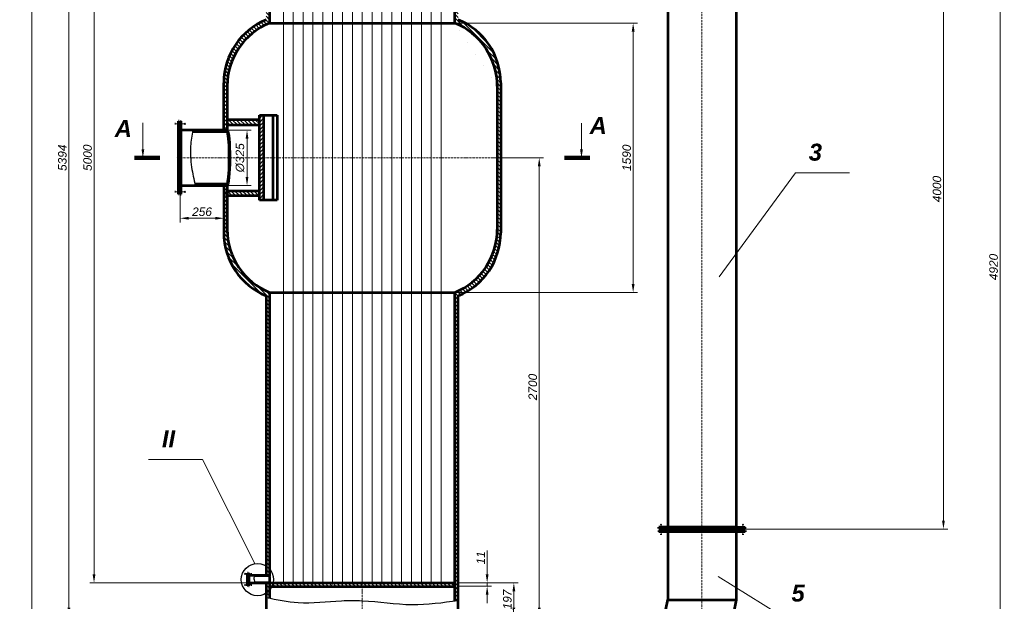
# Model space of a CAD drawing. Header units: millimetres. Extents: x -3101 to 6476, y -8300 to 7211.
# Tile 2 of 5: x -3101 to 2695, y -4957 to -1536. Entities that reach past the tile are written whole.
import ezdxf

# ---------------------------------------------------------------- set-up
doc = ezdxf.new("R2010")
doc.units = ezdxf.units.MM
doc.linetypes.add('ACAD_ISO10W100', pattern=[18, 12, -3, 0, -3])
doc.layers.get('0').update_dxf_attribs({"lineweight": 53})
for name, color, linetype, lineweight in [('0.15', 7, 'Continuous', 15), ('0.5', 7, 'Continuous', 30), ('Dash-Dot', 7, 'ACAD_ISO10W100', 15)]:
    doc.layers.add(name, color=color, linetype=linetype, lineweight=lineweight)
doc.styles.get("Standard").update_dxf_attribs({"font": 'ARIALI.TTF'})
doc.dimstyles.new('ISO-25', dxfattribs={"dimscale": 20, "dimtxt": 2.5, "dimasz": 2.5, "dimexe": 1.25, "dimexo": 0.625, "dimtad": 1, "dimdec": 1, "dimdsep": 46, "dimtxsty": 'Standard', "dimcen": 2.5, "dimadec": 0, "dimazin": 0, "dimtfac": 1, "dimtdec": 1, "dimtmove": 0, "dimatfit": 3, "dimfxl": 1.25, "dimlwd": 15, "dimlwe": 15, "dimarcsym": 0})

# ---------------------------------------------------------------- blocks, each defined once
blk = doc.blocks.new('*D28')
at = {"layer": '0.15', "color": 0, "lineweight": 15}
for p, q in [((927.5, -532), (2694.6, -532)), ((2669.6, -5398.9), (2669.6, -582)), ((927.5, -5448.9), (2694.6, -5448.9))]:
    blk.add_line(p, q, dxfattribs=at)
at = {"layer": '0.15', "color": 0}
for points in [[(2661.2, -582), (2677.9, -582), (2669.6, -532)], [(2661.2, -5398.9), (2677.9, -5398.9), (2669.6, -5448.9)]]:
    blk.add_solid(points, dxfattribs=at)
at = {"layer": 'Defpoints', "color": 0}
for p in [(915, -532), (2669.6, -532), (915, -5448.9)]:
    blk.add_point(p, dxfattribs=at)
at = {"layer": '0.15', "color": 0, "insert": (2631.5, -2990.5), "char_height": 50, "attachment_point": 5, "rotation": 90}
blk.add_mtext('4920', dxfattribs=at)
blk = doc.blocks.new('*D31')
at = {"layer": '0.15', "color": 0, "lineweight": 15}
for p, q in [((-1642.7, 152.1), (-2688.7, 152.1)), ((-2663.7, 102.1), (-2663.7, -4797.9)), ((-1621.1, -4847.9), (-2688.7, -4847.9))]:
    blk.add_line(p, q, dxfattribs=at)
at = {"layer": '0.15', "color": 0}
for points in [[(-2672, 102.1), (-2655.3, 102.1), (-2663.7, 152.1)], [(-2672, -4797.9), (-2655.3, -4797.9), (-2663.7, -4847.9)]]:
    blk.add_solid(points, dxfattribs=at)
at = {"layer": 'Defpoints', "color": 0}
for p in [(-1630.2, 152.1), (-2663.7, -4847.9), (-1608.6, -4847.9)]:
    blk.add_point(p, dxfattribs=at)
at = {"layer": '0.15', "color": 0, "insert": (-2701.7, -2347.9), "char_height": 50, "attachment_point": 5, "rotation": 90}
blk.add_mtext('5000', dxfattribs=at)
blk = doc.blocks.new('*D32')
at = {"layer": '0.15', "color": 0, "lineweight": 15}
for p, q in [((-1756.6, 349.1), (-2836.8, 349.1)), ((-2811.8, 299.1), (-2811.8, -4995)), ((-1710.5, -5045), (-2836.8, -5045))]:
    blk.add_line(p, q, dxfattribs=at)
at = {"layer": '0.15', "color": 0}
for points in [[(-2820.1, 299.1), (-2803.4, 299.1), (-2811.8, 349.1)], [(-2820.1, -4995), (-2803.4, -4995), (-2811.8, -5045)]]:
    blk.add_solid(points, dxfattribs=at)
at = {"layer": 'Defpoints', "color": 0}
for p in [(-1744.1, 349.1), (-2811.8, -5045), (-1698, -5045)]:
    blk.add_point(p, dxfattribs=at)
at = {"layer": '0.15', "color": 0, "insert": (-2849.8, -2347.9), "char_height": 50, "attachment_point": 5, "rotation": 90}
blk.add_mtext('5394', dxfattribs=at)
blk = doc.blocks.new('*D43')
at = {"layer": '0.15', "color": 0, "lineweight": 15}
for p, q in [((-323.5, 7111), (-3055.4, 7111)), ((-3030.4, -6104.9), (-3030.4, 7061)), ((-2824.3, -6154.9), (-3055.4, -6154.9))]:
    blk.add_line(p, q, dxfattribs=at)
at = {"layer": '0.15', "color": 0}
for points in [[(-3038.7, 7061), (-3022.1, 7061), (-3030.4, 7111)], [(-3038.7, -6104.9), (-3022.1, -6104.9), (-3030.4, -6154.9)]]:
    blk.add_solid(points, dxfattribs=at)
at = {"layer": 'Defpoints', "color": 0}
for p in [(-3030.4, 7111), (-311, 7111), (-2811.8, -6154.9)]:
    blk.add_point(p, dxfattribs=at)
at = {"layer": '0.15', "color": 0, "insert": (-3068.4, 478.1), "char_height": 50, "attachment_point": 5, "rotation": 90}
blk.add_mtext('13270', dxfattribs=at)
blk = doc.blocks.new('*D44')
at = {"layer": '0.15', "color": 0, "lineweight": 15}
for p, q in [((-257.5, -2347.9), (-17.9, -2347.9)), ((-42.9, -4995), (-42.9, -2397.9)), ((-459.5, -5045), (-17.9, -5045))]:
    blk.add_line(p, q, dxfattribs=at)
at = {"layer": '0.15', "color": 0}
for points in [[(-51.2, -2397.9), (-34.6, -2397.9), (-42.9, -2347.9)], [(-51.2, -4995), (-34.6, -4995), (-42.9, -5045)]]:
    blk.add_solid(points, dxfattribs=at)
at = {"layer": 'Defpoints', "color": 0}
for p in [(-270, -2347.9), (-42.9, -2347.9), (-472, -5045)]:
    blk.add_point(p, dxfattribs=at)
at = {"layer": '0.15', "color": 0, "insert": (-80.9, -3696.4), "char_height": 50, "attachment_point": 5, "rotation": 90}
blk.add_mtext('2700', dxfattribs=at)
blk = doc.blocks.new('*D45')
at = {"layer": '0.15', "color": 0, "lineweight": 15}
for p, q in [((-527.5, -1555.7), (534.8, -1555.7)), ((509.8, -1605.7), (509.8, -3090.4)), ((-527.9, -3140.4), (534.8, -3140.4))]:
    blk.add_line(p, q, dxfattribs=at)
at = {"layer": '0.15', "color": 0}
for points in [[(501.5, -1605.7), (518.2, -1605.7), (509.8, -1555.7)], [(501.5, -3090.4), (518.2, -3090.4), (509.8, -3140.4)]]:
    blk.add_solid(points, dxfattribs=at)
at = {"layer": 'Defpoints', "color": 0}
for p in [(-540, -1555.7), (-540.4, -3140.4), (509.8, -3140.4)]:
    blk.add_point(p, dxfattribs=at)
at = {"layer": '0.15', "color": 0, "insert": (471.8, -2348.1), "char_height": 50, "attachment_point": 5, "rotation": 90}
blk.add_mtext('1590', dxfattribs=at)
blk = doc.blocks.new('*D46')
at = {"layer": '0.15', "color": 0, "lineweight": 15}
for p, q in [((-349.7, -4797.9), (-349.7, -4657.8)), ((-527.4, -4847.9), (-324.7, -4847.9)), ((-349.7, -4868.9), (-349.7, -4847.9)), ((-527.4, -4868.9), (-324.7, -4868.9)), ((-349.7, -4918.9), (-349.7, -4968.9))]:
    blk.add_line(p, q, dxfattribs=at)
at = {"layer": '0.15', "color": 0}
for points in [[(-358, -4797.9), (-341.3, -4797.9), (-349.7, -4847.9)], [(-358, -4918.9), (-341.3, -4918.9), (-349.7, -4868.9)]]:
    blk.add_solid(points, dxfattribs=at)
at = {"layer": 'Defpoints', "color": 0}
for p in [(-539.9, -4847.9), (-539.9, -4868.9), (-349.7, -4868.9)]:
    blk.add_point(p, dxfattribs=at)
at = {"layer": '0.15', "color": 0, "insert": (-387.3, -4701.3), "char_height": 50, "attachment_point": 5, "rotation": 90}
blk.add_mtext('11', dxfattribs=at)
blk = doc.blocks.new('*D47')
at = {"layer": '0.15', "color": 0, "lineweight": 15}
for p, q in [((-527.4, -4847.9), (-167.4, -4847.9)), ((-192.4, -4897.9), (-192.4, -4995)), ((-318.1, -5045), (-167.4, -5045))]:
    blk.add_line(p, q, dxfattribs=at)
at = {"layer": '0.15', "color": 0}
for points in [[(-200.7, -4897.9), (-184.1, -4897.9), (-192.4, -4847.9)], [(-200.7, -4995), (-184.1, -4995), (-192.4, -5045)]]:
    blk.add_solid(points, dxfattribs=at)
at = {"layer": 'Defpoints', "color": 0}
for p in [(-539.9, -4847.9), (-330.6, -5045), (-192.4, -5045)]:
    blk.add_point(p, dxfattribs=at)
at = {"layer": '0.15', "color": 0, "insert": (-230.4, -4946.5), "char_height": 50, "attachment_point": 5, "rotation": 90}
blk.add_mtext('197', dxfattribs=at)
blk = doc.blocks.new('*D48')
at = {"layer": '0.15', "color": 0, "lineweight": 15}
for p, q in [((-1949.6, -2185.4), (-1738.1, -2185.4)), ((-1763.1, -2235.4), (-1763.1, -2460.4)), ((-1949.6, -2510.4), (-1738.1, -2510.4))]:
    blk.add_line(p, q, dxfattribs=at)
at = {"layer": '0.15', "color": 0}
for points in [[(-1771.5, -2235.4), (-1754.8, -2235.4), (-1763.1, -2185.4)], [(-1771.5, -2460.4), (-1754.8, -2460.4), (-1763.1, -2510.4)]]:
    blk.add_solid(points, dxfattribs=at)
at = {"layer": 'Defpoints', "color": 0}
for p in [(-1962.1, -2185.4), (-1962.1, -2510.4), (-1763.1, -2510.4)]:
    blk.add_point(p, dxfattribs=at)
at = {"layer": '0.15', "color": 0, "insert": (-1804.1, -2347.9), "char_height": 50, "attachment_point": 5, "rotation": 90}
blk.add_mtext('%%c325', dxfattribs=at)
blk = doc.blocks.new('*D50')
at = {"layer": '0.15', "color": 0, "lineweight": 15}
for p, q in [((-2156, -2540.9), (-2156, -2728.7)), ((-1900, -2540.9), (-1900, -2728.7)), ((-2106, -2703.7), (-1950, -2703.7))]:
    blk.add_line(p, q, dxfattribs=at)
at = {"layer": '0.15', "color": 0}
for points in [[(-2106, -2695.4), (-2106, -2712.1), (-2156, -2703.7)], [(-1950, -2695.4), (-1950, -2712.1), (-1900, -2703.7)]]:
    blk.add_solid(points, dxfattribs=at)
at = {"layer": 'Defpoints', "color": 0}
for p in [(-2156, -2528.4), (-1900, -2528.4), (-1900, -2703.7)]:
    blk.add_point(p, dxfattribs=at)
at = {"layer": '0.15', "color": 0, "insert": (-2028, -2665.7), "char_height": 50, "attachment_point": 5}
blk.add_mtext('256', dxfattribs=at)
blk = doc.blocks.new('*D64')
at = {"color": 0, "lineweight": 15}
for p, q in [((1153.5, -532), (2361.4, -532)), ((2336.4, -582), (2336.4, -4482)), ((1153.5, -4532), (2361.4, -4532))]:
    blk.add_line(p, q, dxfattribs=at)
at = {"color": 0}
for points in [[(2328, -582), (2344.7, -582), (2336.4, -532)], [(2328, -4482), (2344.7, -4482), (2336.4, -4532)]]:
    blk.add_solid(points, dxfattribs=at)
at = {"layer": 'Defpoints', "color": 0}
for p in [(1141, -532), (1141, -4532), (2336.4, -4532)]:
    blk.add_point(p, dxfattribs=at)
at = {"color": 0, "insert": (2298.3, -2532), "char_height": 50, "attachment_point": 5, "rotation": 90}
blk.add_mtext('4000', dxfattribs=at)

msp = doc.modelspace()

# ---------------------------------------------------------------- hatches: boundary and pattern name
at = {"layer": '0.15'}
h = msp.add_hatch(dxfattribs=at)
h.set_pattern_fill('ANSI31', color=256, scale=5, angle=90, style=0)
edge = h.paths.add_edge_path()
edge.add_spline(control_points=[(-1630.19, 261.97), (-1636.79, 260.92), (-1643.4, 259.87), (-1650, 258.81)], knot_values=[0, 0, 0, 0, 19.9786578, 19.9786578, 19.9786578, 19.9786578], degree=3, periodic=0)
edge.add_line((-1650, 258.81), (-1650, -1535.73))
edge.add_arc((-1500, -1906.54), 400, 112.024313, 180)
edge.add_line((-1900, -1906.54), (-1900, -2185.43))
edge.add_line((-1900, -2185.43), (-1880, -2185.43))
edge.add_line((-1880, -2185.43), (-1880, -1926.54))
edge.add_arc((-1480, -1926.54), 400, 112.024313, 180, ccw=False)
edge.add_line((-1630, -1555.73), (-1630.19, 261.97))
h.paths.add_polyline_path([(-1880, -2510.43), (-1900, -2510.43), (-1900, -2789.32, 0.3056147), (-1650, -3160.13), (-1650, -4749.65, -0.0699555), (-1630.03, -4767.01), (-1630, -3140.13, -0.3056147), (-1880, -2769.32)])
h.paths.add_polyline_path([(-1630.03, -4767.01, 0.0699555), (-1650, -4749.65), (-1650, -4805.43), (-1630.03, -4805.43)])
h = msp.add_hatch(dxfattribs=at)
h.set_pattern_fill('ANSI31', color=256, scale=5, angle=90, style=0)
edge = h.paths.add_edge_path()
edge.add_line((-520, -1535.73), (-520, 257.99))
edge.add_spline(control_points=[(-520, 257.99), (-526.67, 258.2), (-533.33, 258.41), (-540, 258.62)], knot_values=[1114.2062636, 1114.2062636, 1114.2062636, 1114.2062636, 1134.1993269, 1134.1993269, 1134.1993269, 1134.1993269], degree=3, periodic=0)
edge.add_line((-540, 258.62), (-540, -1555.73))
edge.add_arc((-690, -1926.54), 400, 0, 67.975687, ccw=False)
edge.add_line((-290, -1926.54), (-290, -2347.93))
edge.add_line((-290, -2347.93), (-270, -2347.93))
edge.add_line((-270, -2347.93), (-270, -1906.54))
edge.add_arc((-670, -1906.54), 400, 0, 67.975687)
edge = h.paths.add_edge_path()
edge.add_line((-270, -2347.93), (-290, -2347.93))
edge.add_line((-290, -2347.93), (-290, -2769.32))
edge.add_arc((-690, -2769.32), 400, -67.975687, 0, ccw=False)
edge.add_line((-540, -3140.13), (-539.87, -4954.28))
edge.add_spline(control_points=[(-539.87, -4954.28), (-533.25, -4953.36), (-526.62, -4952.43), (-520, -4951.5)], knot_values=[1114.6952998, 1114.6952998, 1114.6952998, 1114.6952998, 1134.64883, 1134.64883, 1134.64883, 1134.64883], degree=3, periodic=0)
edge.add_line((-520, -4951.5), (-520, -3160.13))
edge.add_arc((-670, -2789.32), 400, 292.024313, 360)
edge.add_line((-270, -2789.32), (-270, -2347.93))
h = msp.add_hatch(dxfattribs=at)
h.set_pattern_fill('ANSI31', color=256, scale=5, angle=90, style=0)
h.paths.add_polyline_path([(-1690.63, -2124.01), (-1880, -2124.01), (-1880, -2144.01), (-1880, -2154.01), (-1690.63, -2154.01)])
h.paths.add_polyline_path([(-1690.63, -2541.85), (-1880, -2541.85), (-1880, -2551.85), (-1880, -2571.85), (-1690.63, -2571.85)])
h = msp.add_hatch(dxfattribs=at)
h.set_pattern_fill('ANSI31', color=256, scale=5, style=0)
h.paths.add_polyline_path([(-1664.11, -2097.93), (-1690.63, -2097.93), (-1690.63, -2347.93), (-1664.11, -2347.93)])
h.paths.add_polyline_path([(-1664.11, -2347.93), (-1690.63, -2347.93), (-1690.63, -2597.93), (-1664.11, -2597.93)])
h = msp.add_hatch(dxfattribs=at)
h.set_pattern_fill('ANSI31', color=256, scale=5, style=0)
h.paths.add_polyline_path([(-2156, -2167.43), (-2160, -2167.43), (-2160, -2528.43), (-2156, -2528.43)])
h = msp.add_hatch(dxfattribs=at)
h.set_pattern_fill('ANSI31', color=256, scale=5, style=0)
edge = h.paths.add_edge_path()
edge.add_ellipse((-1880.68, -2347.93), major_axis=(0, 162.5), ratio=0.1007043, start_angle=357.607181, end_angle=357.611805)
edge.add_line((-1880.34, -2185.43), (-1900, -2185.43))
edge.add_line((-1900, -2185.43), (-2082, -2185.43))
edge.add_spline(control_points=[(-2082, -2185.43), (-2082.61, -2188.76), (-2083.21, -2192.1), (-2083.81, -2195.43)], knot_values=[0, 0, 0, 0, 10.1362946, 10.1362946, 10.1362946, 10.1362946], degree=3, periodic=0)
edge.add_line((-2083.81, -2195.43), (-1880, -2195.4))
edge.add_line((-1880, -2195.4), (-1880, -2185.57))
edge = h.paths.add_edge_path()
edge.add_line((-1880, -2500.35), (-2069.73, -2500.43))
edge.add_spline(control_points=[(-2069.73, -2500.43), (-2068.97, -2503.77), (-2068.21, -2507.1), (-2067.45, -2510.43)], knot_values=[318.0590879, 318.0590879, 318.0590879, 318.0590879, 328.3190021, 328.3190021, 328.3190021, 328.3190021], degree=3, periodic=0)
edge.add_line((-2067.45, -2510.43), (-1900, -2510.43))
edge.add_line((-1900, -2510.43), (-1880.68, -2510.43))
edge.add_ellipse((-1880.68, -2347.93), major_axis=(0, 162.5), ratio=0.1007043, start_angle=180, end_angle=182.374464)
edge.add_line((-1880, -2510.29), (-1880, -2500.35))
h = msp.add_hatch(dxfattribs=at)
h.set_pattern_fill('ANSI31', color=256, scale=5, angle=90, style=0)
h.set_pattern_definition([(135, (-4533.931, -4362.96), (-11.22532, -11.22532), [])])
h.paths.add_polyline_path([(1116, -4538), (1141, -4538), (1141, -4532), (1116, -4532), (689, -4532), (689, -4538)])
h = msp.add_hatch(dxfattribs=at)
h.set_pattern_fill('ANSI31', color=256, scale=5, angle=90, style=0)
edge = h.paths.add_edge_path()
edge.add_line((-1630.03, -4851.93), (-1650, -4851.93))
edge.add_line((-1650, -4851.93), (-1650, -4934.51))
edge.add_spline(control_points=[(-1650, -4934.51), (-1643.34, -4935.92), (-1636.69, -4937.34), (-1630.03, -4938.74)], knot_values=[0, 0, 0, 0, 20.2781439, 20.2781439, 20.2781439, 20.2781439], degree=3, periodic=0)
edge.add_line((-1630.03, -4938.74), (-1630.03, -4851.93))
h = msp.add_hatch(dxfattribs=at)
h.set_pattern_fill('ANSI31', color=256, scale=5, angle=90, style=0)
h.paths.add_polyline_path([(-1629.69, -4847.93), (-1629.69, -4868.93), (-1085, -4868.93), (-1085, -4847.93)])
h.paths.add_polyline_path([(-1085, -4847.93), (-1085, -4868.93), (-539.88, -4868.93), (-539.88, -4847.93)])

# ---------------------------------------------------------------- linework, layer by layer
for p, q in [((-1630.19, 261.97), (-1630, -1555.73)), ((-540, -1555.73), (-540, 258.62)), ((714, -549), (714, -4947.93)), ((1116, -911.22), (1116, -4947.93)), ((-1630, -1555.73), (-540, -1555.73)), ((-1900, -2185.43), (-1900, -1906.54)), ((-1880, -1906.54), (-1880, -2195.4)), ((-290, -1906.54), (-290, -2789.32)), ((-270, -1906.54), (-270, -2789.32)), ((-2166, -2562.93), (-2166, -2132.93)), ((-2162, -2133.09), (-2166, -2133.09)), ((-2162, -2167.43), (-2162, -2133.09)), ((-2154, -2167.43), (-2154, -2133.09)), ((-2154, -2133.09), (-2150, -2133.09)), ((-2150, -2562.93), (-2150, -2132.93)), ((-1690.63, -2124.01), (-1880, -2124.01)), ((-1880, -2124.01), (-1880, -2144.01)), ((-1880, -2144.01), (-1880, -2154.01)), ((-1690.63, -2347.93), (-1690.63, -2097.93)), ((-1690.63, -2097.93), (-1586.53, -2097.93)), ((-1664.11, -2597.93), (-1664.11, -2097.93)), ((-1610, -2597.93), (-1610, -2097.93)), ((-1586.53, -2097.93), (-1586.53, -2597.93)), ((-2156, -2167.43), (-2162, -2167.43)), ((-2160, -2528.43), (-2160, -2167.43)), ((-2156, -2528.43), (-2156, -2167.43)), ((-2156, -2167.43), (-2154, -2167.43)), ((-1900, -2185.43), (-2150, -2185.43)), ((-1880, -2195.4), (-2083.81, -2195.43)), ((-1900, -2185.43), (-1880, -2185.43)), ((-1880, -2154.01), (-1690.63, -2154.01)), ((-1690.63, -2597.93), (-1690.63, -2347.93)), ((-2156, -2528.43), (-2162, -2528.43)), ((-2162, -2528.43), (-2162, -2562.77)), ((-2156, -2528.43), (-2154, -2528.43)), ((-2154, -2528.43), (-2154, -2562.77)), ((-2150, -2510.43), (-1900, -2510.43)), ((-2069.73, -2500.43), (-1880, -2500.35)), ((-1900, -2510.43), (-1900, -2789.32)), ((-1900, -2510.43), (-1880.68, -2510.43)), ((-1880, -2500.35), (-1880, -2789.32)), ((-1880, -2551.85), (-1880, -2541.85)), ((-1880, -2541.85), (-1690.63, -2541.85)), ((-2162, -2562.77), (-2166, -2562.77)), ((-2154, -2562.77), (-2150, -2562.77)), ((-1880, -2571.85), (-1880, -2551.85)), ((-1690.63, -2571.85), (-1880, -2571.85)), ((-1586.53, -2597.93), (-1690.63, -2597.93)), ((-1650, -3160.13), (-1650, -4805.43)), ((-1630, -3140.13), (-1630.03, -4807.93)), ((-1630.03, -3140.14), (-540, -3140.43)), ((-539.87, -4954.28), (-540, -3140.13)), ((-520, -5247.93), (-520, -3160.43)), ((660, -4529), (660, -4521)), ((1116, -4521), (660, -4521)), ((689, -4529), (660, -4529)), ((660, -4541), (660, -4549)), ((689, -4541), (660, -4541)), ((1170, -4549), (660, -4549)), ((689, -4532), (689, -4529)), ((689, -4532), (689, -4541)), ((1116, -4532), (689, -4532)), ((1116, -4538), (689, -4538)), ((1116, -4521), (1170, -4521)), ((1116, -4532), (1141, -4532)), ((1116, -4538), (1141, -4538)), ((1141, -4532), (1141, -4529)), ((1141, -4529), (1170, -4529)), ((1141, -4532), (1141, -4541)), ((1141, -4541), (1170, -4541)), ((1170, -4529), (1170, -4521)), ((1170, -4541), (1170, -4549)), ((-1760, -4865.43), (-1760, -4791.43)), ((-1757, -4791.43), (-1760, -4791.43)), ((-1757, -4800.43), (-1757, -4791.43)), ((-1754, -4800.43), (-1757, -4800.43)), ((-1756, -4856.4), (-1756, -4800.4)), ((-1754, -4856.4), (-1754, -4800.4)), ((-1754, -4800.43), (-1753, -4800.43)), ((-1753, -4800.43), (-1753, -4791.43)), ((-1753, -4791.43), (-1750, -4791.43)), ((-1750, -4865.43), (-1750, -4791.43)), ((-1630.03, -4805.43), (-1750, -4805.43)), ((-1630.03, -4807.93), (-1720.81, -4807.93)), ((-1757.01, -4865.43), (-1760.01, -4865.43)), ((-1757, -4856.4), (-1757.01, -4865.43)), ((-1754, -4856.4), (-1757, -4856.4)), ((-1754, -4856.4), (-1753, -4856.4)), ((-1753, -4856.4), (-1753, -4865.43)), ((-1753, -4865.43), (-1750, -4865.43)), ((-1630.03, -4850.43), (-1750, -4850.43)), ((-1630.03, -4847.93), (-1719.14, -4847.93)), ((-1650, -4850.43), (-1650, -5752.26)), ((-1630.03, -4847.93), (-539.87, -4847.93)), ((-1630.03, -4847.93), (-1630.03, -4938.74)), ((-1630.03, -4868.93), (-539.87, -4868.93)), ((691.15, -5062.74), (713.98, -4947.93)), ((713.98, -4947.93), (1115.98, -4947.93)), ((1115.98, -4947.93), (1062.55, -5216.58))]:
    msp.add_line(p, q)
at = {"lineweight": 100}
for p, q in [((-2276, -2347.93), (-2426, -2347.93)), ((105.57, -2348.58), (255.57, -2348.66))]:
    msp.add_line(p, q, dxfattribs=at)
for centre, start, end in [((-1500, -1906.54), 112.024313, 180), ((-1480, -1926.54), 112.024313, 180), ((-690, -1926.54), 0, 67.975687), ((-670, -1906.54), 0, 67.975687), ((-1480, -2769.32), 180, 247.975687), ((-690, -2769.32), 292.024313, 0), ((-1500, -2789.32), 180, 247.975687), ((-670, -2789.32), 292.024313, 0)]:
    msp.add_arc(centre, 400, start, end)
at = {"extrusion": (0, 0, -1)}
for centre, major_axis, ratio, start_param, end_param in [((-1880.68, -2347.93), (0, 162.5), 0.1007043, 0.0416819, 3.1415927), ((-1885.64, -2347.93), (0.02, 162.43), 0.1007681, 0.3509349, 2.7887635)]:
    msp.add_ellipse(centre, major_axis=major_axis, ratio=ratio, start_param=start_param, end_param=end_param, dxfattribs=at)
for major_axis, ratio, start_param, end_param in [((0, 125.88), 0.8725805, 4.5326839, 4.8921012), ((0, 118.36), 0.9263872, 4.5426012, 4.8821813)]:
    msp.add_ellipse((-1738.1, -4827.93), major_axis=major_axis, ratio=ratio, start_param=start_param, end_param=end_param)
at = {"layer": '0.15'}
for p, q in [((-1549, -4858.93), (-1549, 163.07)), ((-1491, -4858.93), (-1491, 163.07)), ((-1433, -4858.93), (-1433, 163.07)), ((-1375, -4858.93), (-1375, 163.07)), ((-1317, -4858.93), (-1317, 163.07)), ((-1259, -4858.93), (-1259, 163.07)), ((-1201, -4858.93), (-1201, 163.07)), ((-1143, -4858.93), (-1143, 163.07)), ((-1085, -4858.93), (-1085, 163.07)), ((-1027, -4858.93), (-1027, 163.07)), ((-969, -4858.93), (-969, 163.07)), ((-911, -4858.93), (-911, 163.07)), ((-853, -4858.93), (-853, 163.07)), ((-795, -4858.93), (-795, 163.07)), ((-737, -4858.93), (-737, 163.07)), ((-679, -4858.93), (-679, 163.07)), ((-621, -4858.93), (-621, 163.07)), ((-2186.8, -2153.01), (-2186.8, -2143.01)), ((-2129.27, -2148.01), (-2186.8, -2148.01)), ((-2132.8, -2151.55), (-2125.73, -2144.48)), ((-2132.8, -2144.48), (-2125.73, -2151.55)), ((1016.83, -3048.29), (1465.53, -2435.98)), ((1465.53, -2435.98), (1782.59, -2435.98)), ((-2186.8, -2542.85), (-2186.8, -2552.85)), ((-2129.27, -2547.85), (-2186.8, -2547.85)), ((-2132.8, -2544.31), (-2125.73, -2551.38)), ((-2132.8, -2551.38), (-2125.73, -2544.31)), ((-2342.34, -4123.15), (-2025.28, -4123.15)), ((-1716.28, -4735.46), (-2025.28, -4123.15)), ((670.26, -4509.62), (677.34, -4502.55)), ((677.34, -4509.62), (670.26, -4502.55)), ((673.8, -4506.09), (673.8, -4563.61)), ((1159.74, -4509.62), (1152.66, -4502.55)), ((1152.66, -4509.62), (1159.74, -4502.55)), ((1156.2, -4506.09), (1156.2, -4563.61)), ((668.8, -4563.61), (678.8, -4563.61)), ((1161.2, -4563.61), (1151.2, -4563.61)), ((-1770.61, -4799.47), (-1777.68, -4792.4)), ((-1770.61, -4792.4), (-1777.68, -4799.47)), ((-1774.15, -4795.94), (-1736.62, -4795.93)), ((-1736.62, -4800.93), (-1736.62, -4790.93)), ((-1770.61, -4857.4), (-1777.68, -4864.47)), ((-1770.61, -4864.47), (-1777.68, -4857.4)), ((-1774.14, -4860.93), (-1736.62, -4860.93)), ((-1736.62, -4855.93), (-1736.62, -4865.93)), ((1010.69, -4811.39), (1363.69, -5029.79))]:
    msp.add_line(p, q, dxfattribs=at)
at = {"layer": '0.5'}
msp.add_circle((-1701.72, -4829.34), 95, dxfattribs=at)
for points in [[(-2082, -2185.43), (-2095.52, -2279.22), (-2089.28, -2402.87), (-2067.45, -2510.43)], [(-1720.28, -4805.43), (-1722.25, -4823.9), (-1719.38, -4837.88), (-1719.38, -4850.43)], [(-1650, -4934.51), (-1462.49, -4964.71), (-1207.57, -4953.38), (-1085, -4953.38), (-792.16, -4976.03), (-520, -4951.5)]]:
    msp.add_spline(points, degree=3, dxfattribs=at)
at = {"layer": 'Dash-Dot'}
for p, q in [((915, 7186.64), (915, -8219.96)), ((-1085, 1485.99), (-1085, -8219.96)), ((-260, -2347.93), (-2176, -2347.93))]:
    msp.add_line(p, q, dxfattribs=at)

# ---------------------------------------------------------------- texts
at = {"char_height": 100, "attachment_point": 1}
for s, insert, width in [('{\\fArial|b1|i1|c204|p34;А}', (-2541.72, -2125.8), 128.3651), ('{\\fArial|b1|i1|c204|p34;А}', (253.79, -2108.69), 128.3651), ('{\\fArial|b1|i1|c204|p34;3}', (1543.67, -2264.82), 379.018), ('{\\fArial|b1|i1|c204|p34;II}', (-2264.19, -3951.99), 379.018), ('{\\fArial|b1|i1|c204|p34;5}', (1441.84, -4858.63), 379.018)]:
    msp.add_mtext(s, dxfattribs=dict(at, insert=insert, width=width))

# ---------------------------------------------------------------- dimensions: what is measured, and where the dimension line sits
dim = msp.add_linear_dim(base=(2336.36, -4532), p1=(1141, -532), p2=(1141, -4532), angle=90, dimstyle='ISO-25')
dim.commit()
dim.dimension.update_dxf_attribs({"geometry": '*D64', "text_midpoint": (2298.33, -2532)})
at = {"layer": '0.15'}
for base, p1, p2, text, picture, middle in [((-3030.41, 7110.98), (-2811.77, -6154.87), (-310.98, 7110.98), '13270', '*D43', (-3068.44, 478.06)), ((-2663.66, -4847.93), (-1630.18, 152.07), (-1608.56, -4847.93), '5000', '*D31', (-2701.69, -2347.93)), ((2669.55, -532), (915, -5448.93), (915, -532), '4920', '*D28', (2631.52, -2990.47)), ((509.83, -3140.43), (-540, -1555.73), (-540.43, -3140.43), '1590', '*D45', (471.81, -2348.08)), ((-42.89, -2347.93), (-472, -5044.97), (-270, -2347.93), '2700', '*D44', (-80.92, -3696.45))]:
    dim = msp.add_linear_dim(base=base, p1=p1, p2=p2, angle=90, text=text, dimstyle='ISO-25', dxfattribs=at)
    dim.commit()
    dim.dimension.update_dxf_attribs({"geometry": picture, "text_midpoint": middle})
for base, p1, p2, picture, middle in [((-2811.77, -5044.97), (-1744.09, 349.07), (-1698, -5044.97), '*D32', (-2849.8, -2347.95)), ((-192.4, -5044.97), (-539.88, -4847.94), (-330.64, -5044.97), '*D47', (-230.43, -4946.46))]:
    dim = msp.add_linear_dim(base=base, p1=p1, p2=p2, angle=90, dimstyle='ISO-25', dxfattribs=at)
    dim.commit()
    dim.dimension.update_dxf_attribs({"geometry": picture, "text_midpoint": middle})
dim = msp.add_linear_dim(base=(-1763.13, -2510.43), p1=(-1962.11, -2185.43), p2=(-1962.11, -2510.43), angle=90, dimstyle='ISO-25', override={"dimpost": '%%c<>'}, dxfattribs=at)
dim.commit()
dim.dimension.update_dxf_attribs({"geometry": '*D48', "text_midpoint": (-1804.09, -2347.93)})
dim = msp.add_linear_dim(base=(-1900, -2703.75), p1=(-2156, -2528.43), p2=(-1900, -2528.43), dimstyle='ISO-25', dxfattribs=at)
dim.commit()
dim.dimension.update_dxf_attribs({"geometry": '*D50', "text_midpoint": (-2028, -2665.72)})
dim = msp.add_linear_dim(base=(-349.66, -4868.93), p1=(-539.87, -4847.93), p2=(-539.87, -4868.93), angle=90, text='11', dimstyle='ISO-25', dxfattribs=at)
dim.commit()
dim.dimension.update_dxf_attribs({"geometry": '*D46', "text_midpoint": (-349.66, -4701.31), "dimtype": 160})

# ---------------------------------------------------------------- leaders
for points in [[(-2376, -2347.93), (-2376, -2142.94)], [(205.57, -2348.63), (205.68, -2143.64)]]:
    msp.add_leader(points, dimstyle='ISO-25', override={"dimgap": 0.625, "dimtad": 0})

doc.saveas('drawing.dxf')
